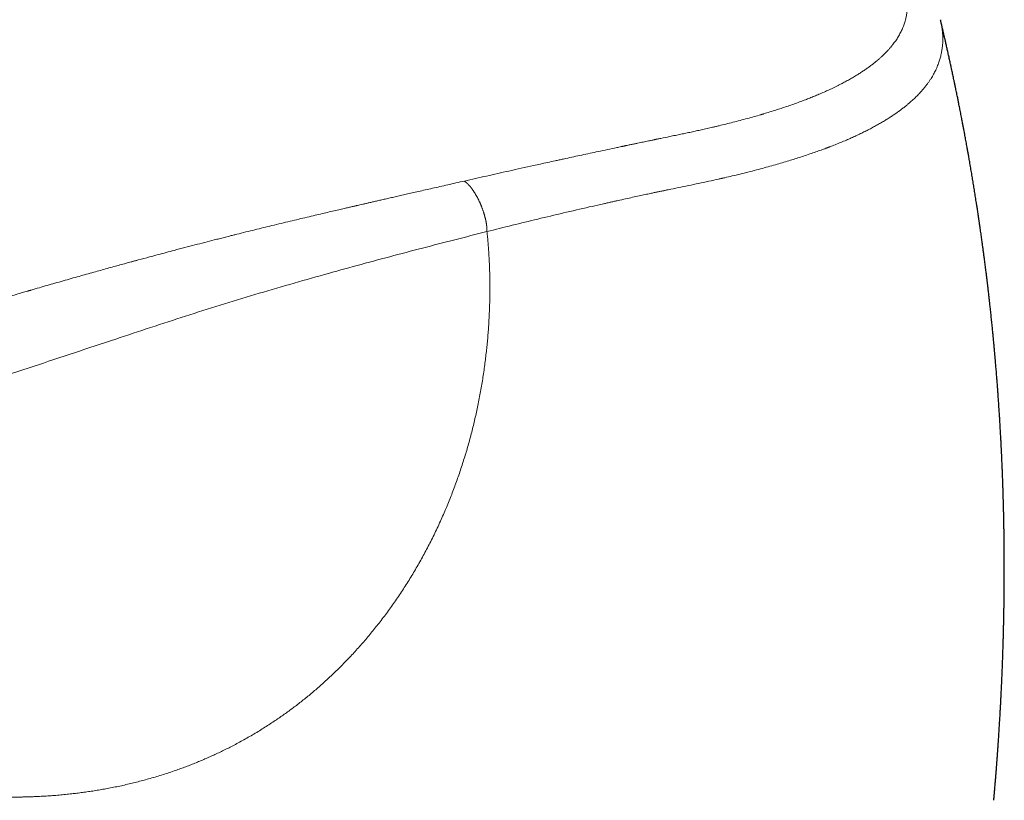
# Model space of a CAD drawing. Header units: millimetres. Extents: x 8 to 601, y 12 to 507.
# Tile 111 of 152: x 556 to 586, y 196 to 220. Entities that reach past the tile are written whole.
import ezdxf

# ---------------------------------------------------------------- set-up
doc = ezdxf.new("R2010")
doc.units = ezdxf.units.MM

msp = doc.modelspace()

# ---------------------------------------------------------------- linework, layer by layer
at = {"color": 7, "linetype": 'Continuous', "lineweight": 30}
msp.add_line((584.227, 219.555), (584.229, 219.544), dxfattribs=at)
at = {"color": 8, "linetype": 'Continuous', "lineweight": 0}
for points, knots in [([(576.251, 226.509), (575.817, 226.442), (574.949, 226.307), (573.644, 226.088), (572.338, 225.857), (571.031, 225.613), (569.731, 225.358), (568.438, 225.092), (567.152, 224.815), (565.865, 224.526), (564.568, 224.223), (563.261, 223.905), (561.945, 223.572), (560.627, 223.227), (559.309, 222.87), (557.989, 222.5), (556.668, 222.118), (555.346, 221.724), (554.023, 221.317), (552.699, 220.898), (551.373, 220.467), (550.047, 220.024), (548.719, 219.57), (547.39, 219.103), (546.096, 218.637), (544.839, 218.175), (543.617, 217.716), (542.394, 217.247), (541.171, 216.768), (539.946, 216.28), (538.684, 215.767), (537.384, 215.229), (536.047, 214.665), (534.708, 214.089), (533.368, 213.502), (532.035, 212.907), (530.708, 212.305), (529.388, 211.696), (528.066, 211.076), (526.79, 210.468), (525.561, 209.873), (524.377, 209.293), (523.192, 208.704), (522.006, 208.108), (520.819, 207.503), (519.631, 206.89), (518.442, 206.268), (517.293, 205.657), (516.185, 205.06), (515.118, 204.475), (514.051, 203.882), (512.984, 203.278), (511.993, 202.708), (511.079, 202.172), (510.241, 201.675), (509.404, 201.169), (508.567, 200.656), (507.73, 200.135), (506.894, 199.605), (506.059, 199.067), (505.225, 198.52), (504.391, 197.964), (503.563, 197.403), (502.741, 196.836), (501.925, 196.263), (501.109, 195.683), (500.566, 195.288), (500.294, 195.091)], [0, 0, 0, 0, 0.017941, 0.035846, 0.053717, 0.071553, 0.089358, 0.106815, 0.124244, 0.141646, 0.159023, 0.176729, 0.194412, 0.212073, 0.229712, 0.247332, 0.264934, 0.282519, 0.300089, 0.317644, 0.335186, 0.352717, 0.370238, 0.38775, 0.405254, 0.421293, 0.437328, 0.45336, 0.469388, 0.485415, 0.501442, 0.518887, 0.536333, 0.553781, 0.571233, 0.58869, 0.605839, 0.622995, 0.640158, 0.65733, 0.672669, 0.688018, 0.703375, 0.718744, 0.734122, 0.749508, 0.764901, 0.7803, 0.7941, 0.807901, 0.821703, 0.835502, 0.849299, 0.860136, 0.87097, 0.881802, 0.892629, 0.903453, 0.914274, 0.925091, 0.935905, 0.946716, 0.957526, 0.968143, 0.97876, 0.989379, 1, 1, 1, 1]), ([(576.251, 226.509), (576.399, 226.423), (576.691, 226.253), (577.119, 225.999), (577.488, 225.775), (577.8, 225.583), (578.016, 225.448), (578.151, 225.364), (578.205, 225.329), (578.225, 225.316), (578.244, 225.304), (578.263, 225.292), (578.294, 225.272), (578.339, 225.244), (578.414, 225.196), (578.51, 225.134), (578.628, 225.058), (578.753, 224.977), (578.885, 224.89), (579.025, 224.797), (579.169, 224.701), (579.317, 224.601), (579.469, 224.498), (579.626, 224.39), (579.788, 224.276), (579.913, 224.187), (580, 224.125), (580.037, 224.098), (580.066, 224.077), (580.087, 224.061), (580.111, 224.044), (580.136, 224.026), (580.172, 223.999), (580.22, 223.965), (580.28, 223.92), (580.338, 223.876), (580.393, 223.835), (580.443, 223.797), (580.496, 223.757), (580.551, 223.715), (580.609, 223.67), (580.664, 223.627), (580.714, 223.588), (580.783, 223.533), (580.874, 223.46), (580.988, 223.366), (581.101, 223.271), (581.212, 223.175), (581.315, 223.085), (581.408, 223.002), (581.488, 222.93), (581.542, 222.88), (581.569, 222.855), (581.572, 222.852), (581.574, 222.85), (581.578, 222.846), (581.587, 222.838), (581.601, 222.825), (581.619, 222.808), (581.643, 222.784), (581.675, 222.754), (581.713, 222.717), (581.757, 222.674), (581.807, 222.625), (581.861, 222.57), (581.916, 222.513), (581.97, 222.457), (582.023, 222.401), (582.079, 222.341), (582.136, 222.278), (582.196, 222.211), (582.257, 222.14), (582.315, 222.071), (582.369, 222.005), (582.42, 221.941), (582.471, 221.876), (582.522, 221.808), (582.573, 221.738), (582.624, 221.666), (582.662, 221.611), (582.685, 221.577), (582.692, 221.566), (582.696, 221.56), (582.699, 221.555), (582.705, 221.546), (582.718, 221.526), (582.738, 221.495), (582.761, 221.458), (582.787, 221.417), (582.815, 221.369), (582.847, 221.315), (582.877, 221.261), (582.906, 221.207), (582.934, 221.154), (582.961, 221.099), (582.988, 221.041), (583.016, 220.981), (583.04, 220.923), (583.062, 220.867), (583.082, 220.815), (583.102, 220.761), (583.12, 220.706), (583.137, 220.649), (583.155, 220.589), (583.171, 220.524), (583.186, 220.456), (583.197, 220.403), (583.203, 220.366), (583.206, 220.348), (583.208, 220.332), (583.211, 220.317), (583.213, 220.301), (583.215, 220.286), (583.219, 220.254), (583.224, 220.206), (583.229, 220.142), (583.231, 220.077), (583.232, 220.01), (583.23, 219.942), (583.225, 219.875), (583.218, 219.807), (583.209, 219.741), (583.197, 219.676), (583.184, 219.611), (583.167, 219.547), (583.149, 219.483), (583.128, 219.419), (583.104, 219.355), (583.078, 219.291), (583.05, 219.227), (583.018, 219.163), (582.985, 219.1), (582.949, 219.038), (582.911, 218.978), (582.871, 218.918), (582.829, 218.86), (582.795, 218.815), (582.772, 218.787), (582.763, 218.775), (582.756, 218.767), (582.751, 218.76), (582.745, 218.753), (582.734, 218.74), (582.718, 218.72), (582.695, 218.693), (582.668, 218.663), (582.638, 218.63), (582.604, 218.593), (582.565, 218.552), (582.519, 218.506), (582.466, 218.455), (582.407, 218.401), (582.363, 218.362), (582.338, 218.341), (582.331, 218.335), (582.323, 218.328), (582.316, 218.322), (582.309, 218.316), (582.301, 218.309), (582.268, 218.282), (582.209, 218.234), (582.122, 218.167), (582.031, 218.1), (581.937, 218.035), (581.841, 217.97), (581.736, 217.903), (581.622, 217.833), (581.499, 217.761), (581.372, 217.691), (581.277, 217.64), (581.212, 217.606), (581.178, 217.588), (581.141, 217.569), (581.104, 217.551), (581.067, 217.533), (581.013, 217.506), (580.943, 217.472), (580.833, 217.421), (580.701, 217.361), (580.55, 217.296), (580.406, 217.236), (580.269, 217.181), (580.132, 217.128), (579.984, 217.072), (579.824, 217.013), (579.653, 216.953), (579.484, 216.896), (579.319, 216.841), (579.145, 216.786), (578.997, 216.74), (578.899, 216.711), (578.858, 216.699), (578.84, 216.693), (578.819, 216.687), (578.799, 216.681), (578.718, 216.657), (578.577, 216.617), (578.367, 216.559), (578.154, 216.501), (577.937, 216.445), (577.726, 216.392), (577.552, 216.349), (577.417, 216.317), (577.323, 216.295), (577.235, 216.275), (577.15, 216.255), (577.066, 216.236), (576.957, 216.212), (576.825, 216.183), (576.669, 216.149), (576.512, 216.115), (576.353, 216.082), (576.186, 216.048), (575.985, 216.006), (575.798, 215.968), (575.664, 215.94), (575.611, 215.929), (575.588, 215.924), (575.569, 215.92), (575.548, 215.915), (575.521, 215.91), (575.481, 215.901), (575.43, 215.891), (575.368, 215.878), (575.294, 215.863), (575.215, 215.846), (575.13, 215.829), (575.041, 215.81), (574.944, 215.79), (574.839, 215.768), (574.757, 215.751), (574.702, 215.739), (574.676, 215.734), (574.651, 215.728), (574.625, 215.723), (574.6, 215.718), (574.574, 215.712), (574.511, 215.699), (574.269, 215.648), (573.871, 215.564), (573.356, 215.454), (573.003, 215.377), (572.793, 215.332), (572.725, 215.317), (572.664, 215.304), (572.604, 215.291), (572.486, 215.265), (572.248, 215.213), (571.78, 215.11), (571.166, 214.974), (570.466, 214.817), (570.015, 214.715), (569.79, 214.664)], [0, 0, 0, 0, 0.015958, 0.031582, 0.046868, 0.056774, 0.066533, 0.071288, 0.072032, 0.072776, 0.073518, 0.07426, 0.074897, 0.077082, 0.079377, 0.083581, 0.088107, 0.092955, 0.098124, 0.103613, 0.109424, 0.115196, 0.121254, 0.127599, 0.134232, 0.141154, 0.143181, 0.14504, 0.145876, 0.146792, 0.147788, 0.148863, 0.150018, 0.152343, 0.154937, 0.157801, 0.159869, 0.162059, 0.16437, 0.166803, 0.169358, 0.172036, 0.17425, 0.176122, 0.181478, 0.186843, 0.192215, 0.197694, 0.203219, 0.207531, 0.211826, 0.21559, 0.216044, 0.216083, 0.21613, 0.216272, 0.216774, 0.217515, 0.218497, 0.219718, 0.221485, 0.223592, 0.226039, 0.228824, 0.231948, 0.235408, 0.238376, 0.241553, 0.244939, 0.248534, 0.252339, 0.256354, 0.260579, 0.264047, 0.267646, 0.271377, 0.27524, 0.279237, 0.283369, 0.287635, 0.288705, 0.289222, 0.289479, 0.28974, 0.290006, 0.291092, 0.2932, 0.295264, 0.297499, 0.300384, 0.303512, 0.306882, 0.30979, 0.312857, 0.316082, 0.319466, 0.323007, 0.326706, 0.329721, 0.332833, 0.336041, 0.339344, 0.342742, 0.346234, 0.350256, 0.354393, 0.358648, 0.360107, 0.361092, 0.36205, 0.363008, 0.363965, 0.364923, 0.36588, 0.369869, 0.373856, 0.377844, 0.382187, 0.386533, 0.390883, 0.39524, 0.399604, 0.403898, 0.408198, 0.412503, 0.416813, 0.421214, 0.425618, 0.430023, 0.434535, 0.43908, 0.443618, 0.448145, 0.452573, 0.456988, 0.461392, 0.465785, 0.467072, 0.468009, 0.468444, 0.468949, 0.469522, 0.470165, 0.47195, 0.474118, 0.47642, 0.479038, 0.481971, 0.48522, 0.488785, 0.493074, 0.497747, 0.50218, 0.502696, 0.503216, 0.50374, 0.504268, 0.504799, 0.505335, 0.505874, 0.511732, 0.517601, 0.523478, 0.52936, 0.535243, 0.541123, 0.548042, 0.554943, 0.56182, 0.568668, 0.570153, 0.572075, 0.573985, 0.575884, 0.577772, 0.579648, 0.584029, 0.58835, 0.59592, 0.603307, 0.609751, 0.616056, 0.622221, 0.628249, 0.635856, 0.643236, 0.650389, 0.657317, 0.664021, 0.671974, 0.675366, 0.675985, 0.676807, 0.677627, 0.678444, 0.679259, 0.687384, 0.695253, 0.703888, 0.712195, 0.720178, 0.727835, 0.731717, 0.735227, 0.738334, 0.74144, 0.744547, 0.747655, 0.753294, 0.758935, 0.764578, 0.770222, 0.775956, 0.782322, 0.791679, 0.795775, 0.796578, 0.797381, 0.798183, 0.79859, 0.799625, 0.801048, 0.802859, 0.805059, 0.807647, 0.810623, 0.813477, 0.816614, 0.820036, 0.823742, 0.827731, 0.828671, 0.829569, 0.830467, 0.831364, 0.832261, 0.833157, 0.834052, 0.838964, 0.858691, 0.876022, 0.893088, 0.895788, 0.89807, 0.900156, 0.902242, 0.904327, 0.912523, 0.927159, 0.953299, 0.976646, 1, 1, 1, 1]), ([(584.229, 219.544), (584.231, 219.538), (584.237, 219.512), (584.247, 219.468), (584.258, 219.411), (584.267, 219.358), (584.276, 219.301), (584.283, 219.243), (584.29, 219.184), (584.294, 219.124), (584.297, 219.075), (584.298, 219.044), (584.298, 219.033), (584.298, 219.029), (584.299, 219.026), (584.299, 219.023), (584.299, 219.02), (584.299, 218.994), (584.299, 218.945), (584.298, 218.875), (584.294, 218.807), (584.288, 218.741), (584.28, 218.676), (584.27, 218.612), (584.259, 218.548), (584.245, 218.484), (584.229, 218.419), (584.211, 218.357), (584.192, 218.296), (584.17, 218.231), (584.144, 218.164), (584.115, 218.094), (584.084, 218.026), (584.052, 217.962), (584.018, 217.899), (583.982, 217.837), (583.942, 217.771), (583.897, 217.702), (583.846, 217.63), (583.793, 217.558), (583.737, 217.488), (583.677, 217.418), (583.62, 217.353), (583.564, 217.294), (583.511, 217.24), (583.457, 217.186), (583.401, 217.133), (583.342, 217.081), (583.277, 217.024), (583.205, 216.962), (583.123, 216.897), (583.039, 216.832), (582.951, 216.768), (582.86, 216.704), (582.766, 216.64), (582.665, 216.574), (582.557, 216.507), (582.442, 216.438), (582.323, 216.37), (582.2, 216.302), (582.072, 216.234), (581.941, 216.167), (581.806, 216.101), (581.666, 216.035), (581.523, 215.97), (581.37, 215.903), (581.208, 215.835), (581.043, 215.768), (580.928, 215.723), (580.864, 215.698), (580.846, 215.691), (580.828, 215.684), (580.81, 215.678), (580.793, 215.671), (580.775, 215.664), (580.714, 215.642), (580.606, 215.602), (580.444, 215.544), (580.264, 215.482), (580.083, 215.421), (579.901, 215.363), (579.722, 215.306), (579.531, 215.248), (579.328, 215.188), (579.112, 215.127), (578.884, 215.064), (578.643, 214.999), (578.399, 214.937), (578.154, 214.875), (577.918, 214.819), (577.751, 214.779), (577.655, 214.758), (577.625, 214.751), (577.594, 214.744), (577.564, 214.737), (577.533, 214.73), (577.312, 214.68), (576.895, 214.591), (576.384, 214.485), (576.063, 214.419), (575.935, 214.393), (575.896, 214.385), (575.856, 214.376), (575.816, 214.368), (575.779, 214.361), (575.723, 214.349), (575.647, 214.333), (575.544, 214.312), (575.418, 214.285), (575.265, 214.252), (575.084, 214.213), (574.887, 214.17), (574.674, 214.123), (574.492, 214.083), (574.344, 214.05), (574.235, 214.025), (574.123, 214), (574.019, 213.977), (573.837, 213.936), (573.432, 213.844), (572.797, 213.697), (572.018, 213.512), (571.246, 213.324), (570.732, 213.196), (570.477, 213.132)], [0, 0, 0, 0, 0.0016199, 0.0067657, 0.0116968, 0.0164132, 0.020915, 0.0265834, 0.0318704, 0.036776, 0.0426675, 0.0450494, 0.0453518, 0.0456519, 0.0459499, 0.0462457, 0.0465392, 0.0468306, 0.0533315, 0.0597261, 0.0660146, 0.0721969, 0.078273, 0.084243, 0.0901067, 0.0964342, 0.1026332, 0.1087039, 0.1146464, 0.1204609, 0.1276916, 0.1347143, 0.1415291, 0.1481359, 0.1545349, 0.1610097, 0.1675943, 0.175308, 0.1830557, 0.1908375, 0.1986536, 0.2065043, 0.2143897, 0.2206099, 0.2268517, 0.2331151, 0.2394, 0.2457064, 0.2520343, 0.2600412, 0.268125, 0.2762858, 0.284524, 0.2928397, 0.3012332, 0.3097045, 0.3191129, 0.3286155, 0.3382121, 0.3479027, 0.3576873, 0.3675663, 0.3775397, 0.3876077, 0.3977703, 0.4080274, 0.419419, 0.4309243, 0.4411434, 0.442296, 0.4434497, 0.4446045, 0.4457605, 0.4469176, 0.4480757, 0.4492351, 0.4585945, 0.4688719, 0.4800677, 0.4921827, 0.502347, 0.5130796, 0.5243808, 0.5362508, 0.5486898, 0.5616978, 0.5752746, 0.5894197, 0.6023374, 0.6156954, 0.6278154, 0.6294278, 0.6310462, 0.6326704, 0.6343005, 0.6359364, 0.6375783, 0.6695857, 0.7016156, 0.7174071, 0.7194753, 0.7215436, 0.723612, 0.7256805, 0.727749, 0.729426, 0.7343188, 0.7396484, 0.7454149, 0.7539827, 0.7633632, 0.7735567, 0.7845632, 0.7963828, 0.8018411, 0.8074568, 0.81323, 0.8191416, 0.8236527, 0.8413184, 0.8817104, 0.9216213, 0.9610506, 1, 1, 1, 1]), ([(569.79, 214.664), (569.705, 214.645), (569.537, 214.607), (569.29, 214.551), (569.053, 214.497), (568.825, 214.445), (568.607, 214.395), (568.401, 214.349), (568.209, 214.305), (568.029, 214.264), (567.858, 214.225), (567.696, 214.188), (567.542, 214.153), (567.396, 214.119), (567.26, 214.088), (567.132, 214.059), (567.012, 214.031), (566.902, 214.006), (566.802, 213.983), (566.71, 213.962), (566.627, 213.943), (566.565, 213.928), (566.522, 213.919), (566.486, 213.91), (566.442, 213.9), (566.389, 213.888), (566.334, 213.875), (566.278, 213.862), (566.187, 213.841), (566.06, 213.812), (565.884, 213.771), (565.691, 213.726), (565.479, 213.677), (565.255, 213.624), (565.016, 213.568), (564.764, 213.508), (564.502, 213.446), (564.232, 213.381), (563.963, 213.316), (563.697, 213.251), (563.433, 213.186), (563.163, 213.119), (562.944, 213.064), (562.777, 213.023), (562.677, 212.997), (562.589, 212.975), (562.512, 212.956), (562.436, 212.937), (562.359, 212.917), (562.282, 212.897), (562.134, 212.86), (561.913, 212.803), (561.616, 212.726), (561.308, 212.646), (561.019, 212.57), (560.749, 212.499), (560.499, 212.432), (560.216, 212.357), (560, 212.298), (559.858, 212.26), (559.821, 212.25), (559.788, 212.241), (559.756, 212.232), (559.724, 212.223), (559.646, 212.202), (559.521, 212.168), (559.344, 212.12), (559.157, 212.068), (558.961, 212.014), (558.757, 211.957), (558.547, 211.899), (558.33, 211.838), (558.103, 211.774), (557.868, 211.708), (557.623, 211.638), (557.379, 211.569), (557.138, 211.5), (556.9, 211.431), (556.73, 211.381), (556.634, 211.353), (556.613, 211.347), (556.596, 211.342), (556.579, 211.337), (556.562, 211.332), (556.523, 211.321), (556.44, 211.297), (556.284, 211.251), (556.074, 211.189), (555.829, 211.117), (555.576, 211.041), (555.314, 210.963), (555.044, 210.881), (554.771, 210.798), (554.496, 210.714), (554.305, 210.655), (554.196, 210.622), (554.17, 210.614), (554.145, 210.606), (554.12, 210.598), (554.095, 210.59), (554.07, 210.583), (554.007, 210.563), (553.766, 210.488), (553.201, 210.31), (552.657, 210.135), (552.268, 210.008), (552.178, 209.978), (552.08, 209.946), (551.98, 209.913), (551.783, 209.848), (551.386, 209.716), (550.606, 209.454), (549.586, 209.104), (548.428, 208.698), (547.686, 208.431), (547.315, 208.297)], [0, 0, 0, 0, 0.0115951, 0.022749, 0.0334619, 0.0437337, 0.0535646, 0.0629547, 0.0714045, 0.0794625, 0.0871288, 0.0944033, 0.1012862, 0.1077775, 0.1138771, 0.1195851, 0.1249015, 0.1298264, 0.1342822, 0.1383603, 0.1420608, 0.1453835, 0.1466286, 0.147811, 0.1500852, 0.1525037, 0.1549541, 0.1574363, 0.1599505, 0.1670291, 0.1743489, 0.1833776, 0.1927483, 0.202461, 0.2132469, 0.2244254, 0.2359964, 0.2479599, 0.260316, 0.2716548, 0.2833052, 0.2952671, 0.3075406, 0.3124476, 0.3174027, 0.3208386, 0.324173, 0.3275429, 0.3309484, 0.3343894, 0.3378659, 0.3505718, 0.3637308, 0.3773428, 0.391408, 0.4022055, 0.4132557, 0.4245587, 0.4398658, 0.4419029, 0.4434115, 0.4448188, 0.4462447, 0.4476891, 0.449152, 0.456541, 0.4643689, 0.4726359, 0.4813419, 0.4904869, 0.4996997, 0.5093189, 0.5193447, 0.529777, 0.5406159, 0.5518613, 0.5620936, 0.5726408, 0.5835028, 0.5846792, 0.5854347, 0.5861924, 0.5869523, 0.5877144, 0.5884788, 0.5921126, 0.5987251, 0.6091998, 0.6200495, 0.631274, 0.6428734, 0.6548478, 0.667197, 0.6791573, 0.6914494, 0.6926095, 0.6937245, 0.6948395, 0.6959545, 0.6970694, 0.6981842, 0.6992991, 0.7054297, 0.7302961, 0.7746414, 0.778178, 0.7823397, 0.7867966, 0.7912533, 0.7957101, 0.8132182, 0.8444813, 0.9003061, 0.9501508, 1, 1, 1, 1]), ([(569.79, 214.664), (569.794, 214.661), (569.803, 214.654), (569.816, 214.644), (569.828, 214.634), (569.842, 214.624), (569.853, 214.614), (569.862, 214.606), (569.87, 214.599), (569.878, 214.592), (569.886, 214.584), (569.894, 214.577), (569.902, 214.569), (569.91, 214.56), (569.918, 214.552), (569.926, 214.543), (569.935, 214.534), (569.943, 214.524), (569.952, 214.515), (569.96, 214.505), (569.969, 214.494), (569.979, 214.482), (569.988, 214.47), (569.998, 214.458), (570.008, 214.445), (570.018, 214.431), (570.029, 214.416), (570.041, 214.399), (570.053, 214.383), (570.064, 214.366), (570.076, 214.348), (570.088, 214.33), (570.1, 214.311), (570.112, 214.292), (570.125, 214.271), (570.137, 214.25), (570.15, 214.228), (570.162, 214.206), (570.174, 214.184), (570.187, 214.162), (570.199, 214.139), (570.21, 214.116), (570.222, 214.093), (570.233, 214.07), (570.244, 214.047), (570.255, 214.024), (570.266, 214), (570.277, 213.975), (570.288, 213.95), (570.299, 213.924), (570.309, 213.898), (570.319, 213.872), (570.329, 213.846), (570.338, 213.821), (570.347, 213.796), (570.356, 213.772), (570.364, 213.747), (570.373, 213.722), (570.38, 213.697), (570.388, 213.673), (570.395, 213.648), (570.402, 213.624), (570.409, 213.602), (570.414, 213.581), (570.419, 213.562), (570.423, 213.544), (570.428, 213.526), (570.432, 213.508), (570.436, 213.492), (570.439, 213.476), (570.443, 213.46), (570.446, 213.444), (570.449, 213.429), (570.452, 213.414), (570.454, 213.4), (570.457, 213.385), (570.459, 213.372), (570.461, 213.359), (570.462, 213.346), (570.464, 213.334), (570.466, 213.322), (570.467, 213.311), (570.468, 213.299), (570.469, 213.288), (570.471, 213.276), (570.472, 213.264), (570.472, 213.252), (570.473, 213.24), (570.474, 213.228), (570.475, 213.216), (570.475, 213.205), (570.476, 213.187), (570.476, 213.163), (570.477, 213.142), (570.477, 213.132)], [0, 0, 0, 0, 0.010946, 0.021972, 0.033151, 0.044549, 0.056222, 0.062913, 0.069713, 0.076629, 0.083667, 0.090832, 0.098129, 0.105561, 0.113131, 0.120841, 0.128692, 0.136686, 0.144823, 0.153101, 0.16152, 0.170942, 0.18053, 0.190279, 0.200185, 0.210243, 0.222064, 0.23407, 0.246252, 0.258599, 0.271099, 0.28374, 0.29651, 0.310689, 0.324992, 0.339402, 0.353903, 0.368479, 0.383115, 0.397798, 0.412515, 0.427255, 0.442009, 0.456505, 0.471003, 0.485499, 0.499992, 0.515641, 0.531291, 0.546939, 0.562582, 0.578213, 0.593821, 0.608507, 0.623151, 0.637741, 0.652263, 0.666702, 0.681041, 0.695266, 0.70936, 0.723305, 0.737087, 0.74779, 0.758375, 0.768833, 0.779159, 0.789346, 0.79846, 0.807452, 0.816315, 0.825049, 0.833648, 0.841962, 0.850143, 0.85819, 0.866102, 0.873053, 0.879897, 0.886634, 0.893265, 0.899793, 0.906219, 0.912546, 0.918776, 0.925781, 0.93267, 0.939448, 0.946123, 0.952702, 0.959194, 0.965609, 0.982935, 1, 1, 1, 1]), ([(547.992, 206.028), (548.511, 206.217), (549.548, 206.596), (551.106, 207.148), (552.666, 207.688), (554.121, 208.18), (555.471, 208.63), (556.715, 209.044), (557.967, 209.46), (559.156, 209.855), (560.278, 210.226), (561.334, 210.57), (562.388, 210.903), (563.441, 211.223), (564.495, 211.533), (565.528, 211.826), (566.541, 212.106), (567.531, 212.373), (568.518, 212.632), (569.5, 212.886), (570.151, 213.05), (570.477, 213.132)], [0, 0, 0, 0, 0.0698929, 0.1396979, 0.2094249, 0.2791, 0.3338638, 0.3886973, 0.4436253, 0.4986263, 0.5453274, 0.5920197, 0.6386618, 0.6852574, 0.731879, 0.7785997, 0.8227502, 0.8669678, 0.9112306, 0.9555612, 1, 1, 1, 1]), ([(570.477, 213.132), (570.483, 213.075), (570.494, 212.96), (570.51, 212.787), (570.523, 212.612), (570.535, 212.435), (570.545, 212.256), (570.553, 212.076), (570.559, 211.887), (570.563, 211.691), (570.565, 211.486), (570.564, 211.279), (570.561, 211.073), (570.556, 210.867), (570.548, 210.663), (570.538, 210.458), (570.526, 210.254), (570.511, 210.049), (570.494, 209.846), (570.475, 209.643), (570.453, 209.442), (570.429, 209.24), (570.402, 209.035), (570.372, 208.824), (570.339, 208.61), (570.303, 208.396), (570.264, 208.182), (570.223, 207.968), (570.18, 207.758), (570.135, 207.553), (570.088, 207.352), (570.039, 207.151), (569.987, 206.95), (569.933, 206.75), (569.876, 206.55), (569.816, 206.35), (569.754, 206.15), (569.689, 205.95), (569.622, 205.752), (569.553, 205.556), (569.481, 205.361), (569.407, 205.166), (569.328, 204.967), (569.245, 204.764), (569.156, 204.557), (569.064, 204.35), (568.969, 204.145), (568.872, 203.941), (568.772, 203.742), (568.672, 203.547), (568.571, 203.357), (568.467, 203.169), (568.361, 202.982), (568.252, 202.797), (568.142, 202.614), (568.028, 202.433), (567.912, 202.253), (567.794, 202.075), (567.673, 201.9), (567.551, 201.727), (567.427, 201.557), (567.301, 201.389), (567.175, 201.227), (567.05, 201.07), (566.927, 200.919), (566.801, 200.771), (566.674, 200.624), (566.545, 200.479), (566.415, 200.336), (566.286, 200.198), (566.159, 200.067), (566.034, 199.941), (565.908, 199.817), (565.78, 199.694), (565.65, 199.572), (565.518, 199.452), (565.385, 199.333), (565.25, 199.217), (565.114, 199.102), (564.977, 198.99), (564.838, 198.88), (564.701, 198.773), (564.566, 198.671), (564.432, 198.573), (564.297, 198.476), (564.161, 198.381), (564.017, 198.284), (563.864, 198.183), (563.701, 198.079), (563.535, 197.977), (563.365, 197.876), (563.193, 197.777), (563.02, 197.681), (562.854, 197.591), (562.693, 197.507), (562.538, 197.429), (562.383, 197.354), (562.23, 197.281), (562.077, 197.212), (561.924, 197.145), (561.771, 197.08), (561.617, 197.016), (561.461, 196.955), (561.304, 196.895), (561.145, 196.837), (560.976, 196.778), (560.796, 196.717), (560.605, 196.656), (560.412, 196.597), (560.222, 196.542), (560.035, 196.491), (559.852, 196.444), (559.668, 196.399), (559.482, 196.356), (559.295, 196.315), (559.107, 196.277), (558.922, 196.242), (558.742, 196.21), (558.566, 196.181), (558.389, 196.154), (558.214, 196.13), (558.046, 196.108), (557.873, 196.088), (557.693, 196.069), (557.5, 196.051), (557.305, 196.035), (557.109, 196.022), (556.94, 196.012), (556.8, 196.006), (556.688, 196.001), (556.575, 195.997), (556.462, 195.994), (556.348, 195.992), (556.234, 195.991), (556.078, 195.99), (555.88, 195.99), (555.64, 195.995), (555.397, 196.002), (555.151, 196.013), (554.903, 196.027), (554.655, 196.044), (554.406, 196.065), (554.154, 196.089), (553.9, 196.117), (553.644, 196.148), (553.385, 196.183), (553.124, 196.221), (552.872, 196.261), (552.629, 196.303), (552.459, 196.335), (552.35, 196.355), (552.304, 196.364), (552.258, 196.373), (552.211, 196.383), (552.165, 196.392), (552.118, 196.401), (552.072, 196.411), (551.969, 196.432), (551.808, 196.466), (551.59, 196.515), (551.369, 196.567), (551.147, 196.621), (550.923, 196.678), (550.699, 196.738), (550.474, 196.8), (550.247, 196.865), (550.017, 196.933), (549.784, 197.005), (549.547, 197.081), (549.309, 197.16), (549.069, 197.242), (548.828, 197.327), (548.586, 197.415), (548.424, 197.477), (548.343, 197.507)], [0, 0, 0, 0, 0.005288, 0.010612, 0.015975, 0.021377, 0.026819, 0.032303, 0.037829, 0.043958, 0.050141, 0.05638, 0.062636, 0.068771, 0.074903, 0.081033, 0.087161, 0.09329, 0.099419, 0.105441, 0.111467, 0.117497, 0.123533, 0.129961, 0.136391, 0.142822, 0.149256, 0.155694, 0.162138, 0.168219, 0.174308, 0.180404, 0.186509, 0.192624, 0.19875, 0.204888, 0.211039, 0.217204, 0.223384, 0.229468, 0.23557, 0.241688, 0.247824, 0.254419, 0.261022, 0.267635, 0.27426, 0.280897, 0.287548, 0.293833, 0.300132, 0.306446, 0.31276, 0.31902, 0.325279, 0.331538, 0.337798, 0.344059, 0.350324, 0.35648, 0.36264, 0.368806, 0.374978, 0.38069, 0.386394, 0.39209, 0.397779, 0.403463, 0.409141, 0.414814, 0.420011, 0.425205, 0.430397, 0.435587, 0.440806, 0.44605, 0.451284, 0.456507, 0.46172, 0.466924, 0.472119, 0.477306, 0.482189, 0.487066, 0.491937, 0.496803, 0.501663, 0.507276, 0.512952, 0.518693, 0.5245, 0.530374, 0.536223, 0.541922, 0.547093, 0.552213, 0.557282, 0.5623, 0.567234, 0.572128, 0.577039, 0.581967, 0.586912, 0.591875, 0.596857, 0.601858, 0.607777, 0.613723, 0.619698, 0.625702, 0.631285, 0.636893, 0.642529, 0.648191, 0.653881, 0.659598, 0.665344, 0.670636, 0.675953, 0.681295, 0.686662, 0.691746, 0.696501, 0.702252, 0.708053, 0.713905, 0.719808, 0.725762, 0.729126, 0.732507, 0.735904, 0.739318, 0.742748, 0.746195, 0.749658, 0.756838, 0.764117, 0.771496, 0.778977, 0.786558, 0.794104, 0.801749, 0.809493, 0.817337, 0.825281, 0.833326, 0.841472, 0.849719, 0.857061, 0.864482, 0.865949, 0.867419, 0.868892, 0.870368, 0.871847, 0.873329, 0.874815, 0.876303, 0.883234, 0.890274, 0.897424, 0.904684, 0.912055, 0.919403, 0.926857, 0.934418, 0.942087, 0.950023, 0.958071, 0.966231, 0.974504, 0.98289, 0.991388, 1, 1, 1, 1])]:
    msp.add_open_spline(points, degree=3, knots=knots, dxfattribs=at)
at = {"color": 7, "linetype": 'Continuous', "lineweight": 30}
msp.add_open_spline([(585.846, 195.893), (585.847, 195.91), (585.851, 195.949), (585.856, 196.006), (585.861, 196.061), (585.865, 196.109), (585.869, 196.157), (585.873, 196.211), (585.879, 196.273), (585.885, 196.343), (585.891, 196.418), (585.897, 196.494), (585.903, 196.564), (585.908, 196.63), (585.913, 196.693), (585.918, 196.754), (585.923, 196.815), (585.927, 196.871), (585.931, 196.923), (585.935, 196.966), (585.937, 197.001), (585.94, 197.035), (585.943, 197.073), (585.946, 197.119), (585.95, 197.169), (585.954, 197.221), (585.957, 197.271), (585.961, 197.319), (585.964, 197.361), (585.967, 197.403), (585.97, 197.45), (585.974, 197.503), (585.978, 197.56), (585.981, 197.611), (585.984, 197.654), (585.987, 197.687), (585.989, 197.719), (585.992, 197.769), (585.997, 197.839), (586.002, 197.927), (586.008, 198.014), (586.013, 198.097), (586.018, 198.177), (586.023, 198.257), (586.027, 198.333), (586.032, 198.405), (586.036, 198.475), (586.04, 198.546), (586.043, 198.61), (586.046, 198.663), (586.048, 198.702), (586.05, 198.738), (586.053, 198.78), (586.056, 198.835), (586.059, 198.899), (586.062, 198.963), (586.065, 199.023), (586.069, 199.086), (586.072, 199.155), (586.075, 199.223), (586.078, 199.286), (586.081, 199.34), (586.083, 199.386), (586.085, 199.429), (586.087, 199.474), (586.089, 199.524), (586.093, 199.611), (586.098, 199.736), (586.105, 199.894), (586.111, 200.053), (586.116, 200.205), (586.12, 200.327), (586.123, 200.417), (586.126, 200.482), (586.128, 200.549), (586.13, 200.613), (586.131, 200.669), (586.133, 200.712), (586.134, 200.749), (586.135, 200.784), (586.136, 200.826), (586.137, 200.871), (586.138, 200.912), (586.139, 200.949), (586.14, 200.981), (586.141, 201.009), (586.141, 201.035), (586.142, 201.062), (586.143, 201.092), (586.143, 201.129), (586.144, 201.172), (586.146, 201.219), (586.147, 201.268), (586.148, 201.314), (586.148, 201.358), (586.149, 201.398), (586.15, 201.433), (586.151, 201.461), (586.151, 201.485), (586.151, 201.509), (586.152, 201.537), (586.153, 201.571), (586.153, 201.611), (586.154, 201.656), (586.155, 201.706), (586.156, 201.76), (586.156, 201.811), (586.157, 201.855), (586.158, 201.894), (586.158, 201.933), (586.159, 201.974), (586.16, 202.051), (586.161, 202.158), (586.162, 202.291), (586.163, 202.419), (586.164, 202.546), (586.164, 202.679), (586.164, 202.796), (586.165, 202.892), (586.165, 202.964), (586.164, 203.035), (586.164, 203.109), (586.164, 203.188), (586.164, 203.259), (586.164, 203.319), (586.163, 203.364), (586.163, 203.406), (586.163, 203.451), (586.162, 203.502), (586.162, 203.558), (586.161, 203.631), (586.16, 203.718), (586.159, 203.798), (586.159, 203.857), (586.158, 203.901), (586.158, 203.95), (586.157, 204), (586.156, 204.045), (586.156, 204.087), (586.155, 204.124), (586.154, 204.156), (586.154, 204.185), (586.153, 204.211), (586.153, 204.237), (586.153, 204.266), (586.152, 204.301), (586.151, 204.34), (586.15, 204.38), (586.149, 204.428), (586.148, 204.481), (586.147, 204.53), (586.147, 204.564), (586.146, 204.587), (586.146, 204.608), (586.145, 204.626), (586.145, 204.644), (586.144, 204.664), (586.144, 204.691), (586.143, 204.729), (586.142, 204.774), (586.141, 204.819), (586.139, 204.861), (586.138, 204.898), (586.137, 204.937), (586.136, 204.977), (586.135, 205.02), (586.133, 205.083), (586.131, 205.171), (586.127, 205.286), (586.123, 205.409), (586.119, 205.539), (586.114, 205.661), (586.11, 205.768), (586.107, 205.854), (586.104, 205.933), (586.101, 206.009), (586.098, 206.085), (586.094, 206.168), (586.09, 206.264), (586.085, 206.37), (586.08, 206.482), (586.074, 206.589), (586.069, 206.688), (586.065, 206.768), (586.062, 206.832), (586.059, 206.886), (586.056, 206.946), (586.052, 207.012), (586.048, 207.081), (586.044, 207.149), (586.04, 207.223), (586.036, 207.3), (586.031, 207.378), (586.027, 207.45), (586.022, 207.52), (586.018, 207.594), (586.012, 207.676), (586.007, 207.765), (586, 207.855), (585.995, 207.943), (585.989, 208.025), (585.983, 208.106), (585.978, 208.182), (585.973, 208.25), (585.969, 208.31), (585.964, 208.369), (585.959, 208.435), (585.954, 208.509), (585.948, 208.585), (585.942, 208.661), (585.936, 208.737), (585.929, 208.817), (585.923, 208.901), (585.916, 208.984), (585.909, 209.064), (585.903, 209.135), (585.898, 209.194), (585.894, 209.244), (585.89, 209.29), (585.886, 209.336), (585.882, 209.383), (585.877, 209.435), (585.872, 209.492), (585.866, 209.551), (585.861, 209.612), (585.856, 209.671), (585.85, 209.731), (585.844, 209.793), (585.838, 209.854), (585.833, 209.908), (585.828, 209.959), (585.823, 210.012), (585.817, 210.073), (585.807, 210.174), (585.793, 210.314), (585.775, 210.487), (585.76, 210.635), (585.747, 210.751), (585.738, 210.836), (585.73, 210.911), (585.723, 210.971), (585.717, 211.022), (585.712, 211.069), (585.706, 211.126), (585.698, 211.19), (585.691, 211.257), (585.683, 211.325), (585.675, 211.391), (585.667, 211.455), (585.661, 211.511), (585.655, 211.559), (585.65, 211.601), (585.645, 211.642), (585.64, 211.685), (585.634, 211.733), (585.627, 211.788), (585.62, 211.849), (585.611, 211.916), (585.602, 211.99), (585.592, 212.071), (585.581, 212.155), (585.571, 212.236), (585.561, 212.31), (585.552, 212.378), (585.541, 212.46), (585.528, 212.56), (585.512, 212.676), (585.495, 212.804), (585.475, 212.947), (585.453, 213.107), (585.434, 213.236), (585.421, 213.328), (585.413, 213.381), (585.406, 213.425), (585.4, 213.469), (585.393, 213.517), (585.384, 213.577), (585.374, 213.645), (585.363, 213.717), (585.352, 213.788), (585.342, 213.852), (585.333, 213.911), (585.323, 213.976), (585.312, 214.048), (585.299, 214.132), (585.281, 214.248), (585.258, 214.392), (585.231, 214.56), (585.204, 214.724), (585.176, 214.891), (585.146, 215.065), (585.122, 215.208), (585.103, 215.315), (585.091, 215.382), (585.081, 215.442), (585.071, 215.496), (585.062, 215.547), (585.053, 215.6), (585.041, 215.662), (585.029, 215.734), (585.014, 215.811), (585, 215.891), (584.985, 215.969), (584.972, 216.044), (584.959, 216.115), (584.947, 216.179), (584.936, 216.237), (584.926, 216.289), (584.916, 216.34), (584.906, 216.393), (584.894, 216.455), (584.88, 216.526), (584.865, 216.604), (584.85, 216.683), (584.835, 216.761), (584.82, 216.838), (584.805, 216.912), (584.791, 216.981), (584.779, 217.043), (584.767, 217.1), (584.756, 217.156), (584.744, 217.218), (584.729, 217.287), (584.714, 217.362), (584.697, 217.447), (584.678, 217.538), (584.657, 217.635), (584.638, 217.727), (584.621, 217.809), (584.605, 217.882), (584.59, 217.954), (584.573, 218.031), (584.555, 218.118), (584.532, 218.223), (584.505, 218.346), (584.474, 218.483), (584.444, 218.618), (584.415, 218.745), (584.39, 218.858), (584.367, 218.959), (584.345, 219.051), (584.324, 219.144), (584.301, 219.239), (584.278, 219.34), (584.254, 219.442), (584.237, 219.512), (584.229, 219.544)], degree=3, knots=[0, 0, 0, 0, 0.00209, 0.0048077, 0.0070707, 0.0088613, 0.0106825, 0.0129152, 0.0154874, 0.0183812, 0.0215513, 0.0247026, 0.0276405, 0.0302627, 0.0327957, 0.0354227, 0.0377579, 0.0402372, 0.0423647, 0.0441376, 0.0455033, 0.0467697, 0.0482737, 0.0502145, 0.0523878, 0.0544236, 0.0566369, 0.0586064, 0.0602659, 0.0618404, 0.0638031, 0.0660533, 0.0683851, 0.0707674, 0.0723865, 0.0736804, 0.0748712, 0.076289, 0.0798604, 0.0835313, 0.0871423, 0.0905314, 0.0937971, 0.0970423, 0.1003983, 0.1031373, 0.1060138, 0.1089893, 0.1119675, 0.1139245, 0.1154821, 0.11678, 0.1183198, 0.1207337, 0.1235874, 0.1262677, 0.1285323, 0.1310838, 0.1340194, 0.1370641, 0.1394849, 0.1418377, 0.143719, 0.1452509, 0.1471289, 0.1492245, 0.1514372, 0.1579763, 0.1647416, 0.1709169, 0.1777308, 0.1835309, 0.1860192, 0.1888982, 0.1917012, 0.1943332, 0.1967223, 0.1986633, 0.1997579, 0.2012238, 0.2030734, 0.2049959, 0.2067132, 0.2082255, 0.2095344, 0.210672, 0.211788, 0.2127698, 0.2139994, 0.2155286, 0.2173572, 0.2193683, 0.2213686, 0.2233553, 0.2251275, 0.2268744, 0.2283538, 0.229479, 0.2303494, 0.2313201, 0.2324226, 0.2338755, 0.2355154, 0.237375, 0.2394578, 0.2417637, 0.2440573, 0.2458093, 0.2473075, 0.2489082, 0.2506256, 0.2524467, 0.2584081, 0.2639568, 0.2691119, 0.2742837, 0.2798446, 0.2856811, 0.2889018, 0.2918162, 0.2946633, 0.2977646, 0.3010478, 0.3044704, 0.3066418, 0.3084903, 0.3100793, 0.3119117, 0.3140956, 0.3164999, 0.3188582, 0.3233183, 0.3273217, 0.3288283, 0.3306922, 0.3328806, 0.3349564, 0.3368777, 0.3386002, 0.3401287, 0.3414907, 0.3426908, 0.343729, 0.3447846, 0.3459156, 0.3473932, 0.3491438, 0.3508243, 0.3523916, 0.3551405, 0.3574529, 0.3584836, 0.3594335, 0.3603028, 0.3610914, 0.3617994, 0.3625248, 0.3635738, 0.3652346, 0.3672579, 0.369166, 0.3709021, 0.3724662, 0.3738584, 0.3757356, 0.3775231, 0.3792863, 0.3836103, 0.3885852, 0.393698, 0.3990443, 0.4049606, 0.4089662, 0.4125471, 0.415808, 0.4188624, 0.422044, 0.4254491, 0.4293081, 0.4340922, 0.4388387, 0.4433526, 0.4475614, 0.4513701, 0.4534252, 0.4556119, 0.4581315, 0.4609838, 0.4639464, 0.4668172, 0.469596, 0.4732561, 0.4765646, 0.4794674, 0.4823076, 0.4854237, 0.4888643, 0.4926715, 0.4966188, 0.5002997, 0.5037229, 0.5071074, 0.5104998, 0.5133831, 0.5156445, 0.5180863, 0.5208697, 0.5239945, 0.5274725, 0.5304608, 0.5336738, 0.5371047, 0.5406341, 0.5442174, 0.5477, 0.5508162, 0.5531251, 0.5552027, 0.5571715, 0.5590479, 0.5609716, 0.5632001, 0.5655853, 0.5682161, 0.5708079, 0.5732906, 0.5756643, 0.578533, 0.5811396, 0.5834232, 0.5854175, 0.5876264, 0.5902186, 0.5931787, 0.6004758, 0.6080198, 0.6153225, 0.619313, 0.6228794, 0.6260606, 0.6289432, 0.6305822, 0.6325552, 0.6349684, 0.6378208, 0.6407662, 0.6435186, 0.6465148, 0.6492433, 0.6516635, 0.6537184, 0.6554387, 0.6570384, 0.6588783, 0.6609607, 0.6632855, 0.6658624, 0.6687345, 0.6719067, 0.6753788, 0.6791299, 0.6826651, 0.6857746, 0.688603, 0.6913911, 0.6964129, 0.7013669, 0.7063083, 0.7129057, 0.7198215, 0.7268684, 0.7295098, 0.7317629, 0.7336254, 0.7352776, 0.7373503, 0.7398975, 0.7429191, 0.7461893, 0.7492256, 0.7520122, 0.7545491, 0.7568452, 0.7603665, 0.763924, 0.7676976, 0.7753637, 0.7825084, 0.7894627, 0.7966502, 0.8041241, 0.8120642, 0.8151825, 0.8181065, 0.820716, 0.8230111, 0.8250679, 0.8273544, 0.8299502, 0.8331628, 0.8366413, 0.8400915, 0.8434968, 0.8468572, 0.8498679, 0.8526764, 0.8552078, 0.8574624, 0.8595148, 0.8618051, 0.8644056, 0.8676241, 0.8711039, 0.8745535, 0.8779583, 0.8813182, 0.8846192, 0.8876526, 0.8903498, 0.8927108, 0.895059, 0.8977307, 0.9007653, 0.904134, 0.907539, 0.9118873, 0.916163, 0.9202825, 0.923894, 0.9269588, 0.9298961, 0.9332972, 0.9371585, 0.9412387, 0.947201, 0.9533202, 0.9593327, 0.9649196, 0.9700926, 0.9742259, 0.978247, 0.9822871, 0.9864782, 0.9908581, 0.9956332, 1, 1, 1, 1], dxfattribs=at)

doc.saveas('drawing.dxf')
